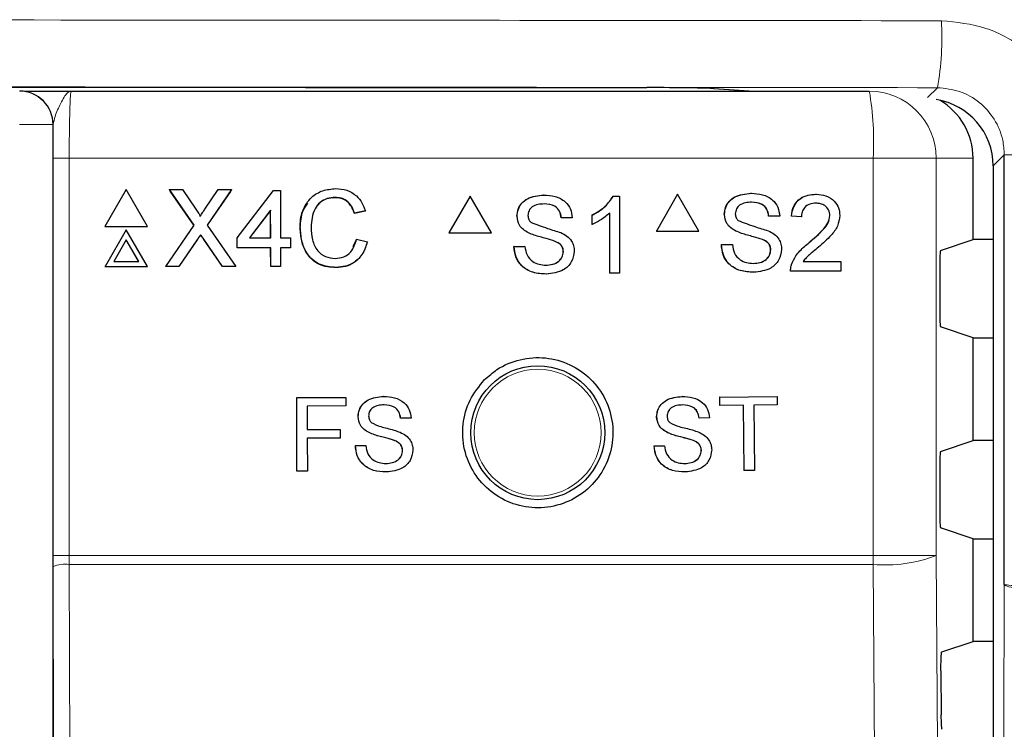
# Model space of a CAD drawing. Header units: millimetres. Extents: x 5 to 418, y 2 to 292.
# Tile 28 of 54: x 85 to 95, y 212 to 219. Entities that reach past the tile are written whole.
import ezdxf

# ---------------------------------------------------------------- set-up
doc = ezdxf.new("R2010")
doc.units = ezdxf.units.MM

msp = doc.modelspace()

# ---------------------------------------------------------------- linework, layer by layer
at = {"color": 7, "linetype": 'Continuous', "lineweight": 25}
for p, q in [((85.3137, 218.1247), (93.259, 218.1247)), ((91.7102, 218.1507), (92.1094, 218.1247)), ((91.7145, 218.1506), (91.7102, 218.1507)), ((94.2913, 216.6464), (94.2913, 217.4581)), ((94.6029, 213.2146), (94.6029, 217.4912)), ((94.4925, 217.3808), (94.4925, 147.9449)), ((85.859, 217.1445), (85.6486, 216.779)), ((86.0717, 216.779), (85.859, 217.1445)), ((86.2909, 217.1445), (86.2897, 217.1419)), ((86.5359, 216.7915), (86.2909, 217.1445)), ((86.2909, 217.1445), (86.4211, 217.1445)), ((86.5343, 216.7892), (86.2977, 217.1303)), ((86.4211, 217.1445), (86.5553, 216.951)), ((86.6451, 216.9509), (86.7778, 217.1445)), ((86.9097, 217.1445), (86.6669, 216.7903)), ((86.8978, 217.1263), (86.6672, 216.7898)), ((86.7778, 217.1445), (86.9097, 217.1445)), ((86.9097, 217.1445), (86.9085, 217.142)), ((86.9655, 216.6644), (87.3275, 217.1347)), ((87.3275, 217.1347), (87.3963, 217.1347)), ((87.3963, 217.1347), (87.3977, 216.6644)), ((87.9407, 217.0661), (87.9394, 217.0635)), ((89.2857, 217.0804), (89.0743, 216.7138)), ((89.2857, 217.0804), (89.2842, 217.0804)), ((89.4972, 216.7138), (89.2857, 217.0804)), ((90.018, 217.0903), (90.0165, 217.0903)), ((90.71, 217.0804), (90.7085, 217.0804)), ((90.71, 217.0804), (90.7732, 217.0804)), ((90.7732, 217.0804), (90.7717, 217.0804)), ((90.7732, 217.0804), (90.7732, 216.3138)), ((91.3506, 217.0981), (91.1393, 216.7314)), ((91.3506, 217.0981), (91.3489, 217.0981)), ((91.562, 216.7314), (91.3506, 217.0981)), ((92.0827, 217.1079), (92.081, 217.1079)), ((92.7297, 217.0981), (92.728, 217.0981)), ((87.2986, 216.9397), (87.0867, 216.6644)), ((87.2974, 216.937), (87.0875, 216.6644)), ((87.2986, 216.9397), (87.2974, 216.937)), ((87.2982, 216.6644), (87.2974, 216.937)), ((87.2995, 216.6644), (87.2986, 216.9397)), ((88.2403, 216.9295), (88.1324, 216.9064)), ((88.2416, 216.9322), (88.1336, 216.9091)), ((88.2416, 216.9322), (88.2403, 216.9295)), ((88.1336, 216.9091), (88.1324, 216.9064)), ((89.7521, 216.8803), (89.7506, 216.8803)), ((90.194, 216.8642), (90.1924, 216.8642)), ((90.302, 216.8642), (90.194, 216.8642)), ((90.4983, 216.8888), (90.4968, 216.8888)), ((90.4983, 216.7982), (90.4983, 216.8888)), ((90.6751, 216.3138), (90.6751, 216.9112)), ((91.8169, 216.898), (91.8152, 216.898)), ((92.2586, 216.8819), (92.2569, 216.8819)), ((92.3666, 216.8819), (92.2586, 216.8819)), ((92.4843, 216.8819), (92.4826, 216.8819)), ((92.5825, 216.872), (92.4843, 216.8819)), ((92.5825, 216.872), (92.5808, 216.872)), ((92.8671, 216.8856), (92.8654, 216.8856)), ((85.6486, 216.779), (85.6473, 216.7764)), ((85.6473, 216.7764), (86.0704, 216.7764)), ((85.6486, 216.779), (86.0717, 216.779)), ((85.8602, 216.7458), (85.6498, 216.3803)), ((86.0729, 216.3803), (85.8602, 216.7458)), ((86.0717, 216.779), (86.0704, 216.7764)), ((86.2539, 216.3803), (86.5359, 216.7915)), ((86.6669, 216.7903), (86.9513, 216.3803)), ((87.5938, 216.7681), (87.5926, 216.7654)), ((90.4983, 216.7982), (90.4968, 216.7982)), ((85.8605, 216.6461), (85.7362, 216.4301)), ((85.8593, 216.6434), (85.7364, 216.4301)), ((85.8605, 216.6461), (85.8593, 216.6434)), ((85.9834, 216.4301), (85.8593, 216.6434)), ((85.9862, 216.4301), (85.8605, 216.6461)), ((86.565, 216.6406), (86.3845, 216.3776)), ((86.5662, 216.6433), (86.3858, 216.3803)), ((86.6021, 216.6958), (86.6009, 216.6931)), ((86.8198, 216.3776), (86.6325, 216.6477)), ((86.821, 216.3803), (86.6337, 216.6503)), ((86.9655, 216.6644), (86.9643, 216.6618)), ((86.9646, 216.5638), (86.9643, 216.6618)), ((86.9658, 216.5664), (86.9655, 216.6644)), ((87.0867, 216.6644), (87.2995, 216.6644)), ((87.3977, 216.6644), (87.4959, 216.6644)), ((87.4959, 216.6644), (87.4962, 216.5664)), ((88.1206, 216.5774), (88.1528, 216.6474)), ((88.154, 216.65), (88.1528, 216.6474)), ((88.154, 216.65), (88.2622, 216.6249)), ((89.0743, 216.7138), (89.0727, 216.7138)), ((89.0743, 216.7138), (89.4972, 216.7138)), ((89.8652, 216.7146), (89.8637, 216.7146)), ((91.1393, 216.7314), (91.1375, 216.7314)), ((91.1393, 216.7314), (91.562, 216.7314)), ((91.9299, 216.7323), (91.9282, 216.7323)), ((92.1966, 216.6474), (92.1949, 216.6474)), ((93.9679, 216.5387), (94.2913, 216.6464)), ((94.4925, 216.6464), (94.2913, 216.6464)), ((86.9658, 216.5664), (86.9646, 216.5638)), ((87.2985, 216.5638), (86.9646, 216.5638)), ((87.2998, 216.5664), (86.9658, 216.5664)), ((87.2998, 216.5664), (87.2985, 216.5638)), ((87.2991, 216.3776), (87.2985, 216.5638)), ((87.3003, 216.3803), (87.2998, 216.5664)), ((87.4962, 216.5664), (87.398, 216.5664)), ((87.398, 216.5664), (87.3985, 216.3803)), ((87.495, 216.5638), (87.398, 216.5638)), ((87.4962, 216.5664), (87.495, 216.5638)), ((89.7227, 216.5792), (89.7212, 216.5792)), ((89.7227, 216.5792), (89.8307, 216.5792)), ((89.8307, 216.5792), (89.8292, 216.5792)), ((90.132, 216.6297), (90.1305, 216.6297)), ((91.7875, 216.5968), (91.7858, 216.5968)), ((91.7875, 216.5968), (91.8954, 216.5968)), ((92.2782, 216.5438), (92.2765, 216.5438)), ((92.6613, 216.6182), (92.6596, 216.6182)), ((90.2136, 216.5262), (90.2121, 216.5262)), ((85.6498, 216.3803), (85.6485, 216.3776)), ((85.6485, 216.3776), (86.0716, 216.3776)), ((85.6498, 216.3803), (86.0729, 216.3803)), ((85.7362, 216.4301), (85.9862, 216.4301)), ((86.0729, 216.3803), (86.0716, 216.3776)), ((86.2539, 216.3803), (86.2527, 216.3776)), ((86.3845, 216.3776), (86.2527, 216.3776)), ((86.3858, 216.3803), (86.2539, 216.3803)), ((86.3858, 216.3803), (86.3845, 216.3776)), ((86.821, 216.3803), (86.8198, 216.3776)), ((86.9501, 216.3776), (86.8198, 216.3776)), ((86.9513, 216.3803), (86.821, 216.3803)), ((86.9513, 216.3803), (86.9501, 216.3776)), ((87.3003, 216.3803), (87.2991, 216.3776)), ((87.3973, 216.3776), (87.2991, 216.3776)), ((87.3985, 216.3803), (87.3003, 216.3803)), ((87.3985, 216.3803), (87.3973, 216.3776)), ((87.9501, 216.3705), (87.9489, 216.3678)), ((92.4848, 216.3996), (92.4831, 216.3996)), ((92.6006, 216.4297), (92.9751, 216.4297)), ((92.9751, 216.4297), (92.9751, 216.3314)), ((93.9594, 216.3721), (93.9594, 215.944)), ((90.0435, 216.3039), (90.042, 216.3039)), ((90.6751, 216.3138), (90.6735, 216.3138)), ((90.7732, 216.3138), (90.6751, 216.3138)), ((92.1082, 216.3216), (92.1064, 216.3216)), ((92.4745, 216.3314), (92.4728, 216.3314)), ((92.9751, 216.3314), (92.4745, 216.3314)), ((94.2913, 215.6697), (93.9679, 215.7774)), ((94.2913, 214.6464), (94.2913, 215.6697)), ((94.2913, 215.6697), (94.4925, 215.6697)), ((87.5588, 215.0749), (88.0472, 215.0758)), ((87.5595, 215.0749), (87.5588, 215.0749)), ((87.56, 214.3416), (87.5588, 215.0749)), ((87.5595, 215.0749), (88.0479, 215.0757)), ((87.5607, 214.3415), (87.5595, 215.0749)), ((88.0479, 215.0757), (88.0472, 215.0758)), ((88.0479, 215.0757), (88.0481, 214.9911)), ((88.4244, 215.0858), (88.4237, 215.0858)), ((91.3946, 215.0855), (91.3937, 215.0856)), ((91.7694, 215.0799), (91.7686, 215.0799)), ((91.7694, 215.0799), (92.3421, 215.0855)), ((91.7703, 214.9952), (91.7694, 215.0799)), ((92.3421, 215.0855), (92.3412, 215.0856)), ((92.3421, 215.0855), (92.343, 215.0009)), ((88.0481, 214.9911), (87.6629, 214.9904)), ((87.6629, 214.9904), (87.6634, 214.7554)), ((91.7703, 214.9952), (91.7694, 214.9953)), ((92.005, 214.9976), (91.7703, 214.9952)), ((92.0114, 214.3489), (92.005, 214.9976)), ((92.343, 215.0009), (92.1082, 214.9986)), ((92.1082, 214.9986), (92.1146, 214.3499)), ((88.1704, 214.8845), (88.1697, 214.8846)), ((88.6964, 214.8701), (88.5931, 214.8699)), ((91.1423, 214.8822), (91.1414, 214.8822)), ((91.5649, 214.871), (91.5641, 214.871)), ((91.6682, 214.872), (91.5649, 214.871)), ((88.5931, 214.8699), (88.5924, 214.8699)), ((87.6634, 214.7554), (87.9921, 214.756)), ((87.6634, 214.7554), (87.8634, 214.7558)), ((87.9921, 214.756), (87.9914, 214.756)), ((87.9921, 214.756), (87.9923, 214.6714)), ((88.2788, 214.7262), (88.2781, 214.7262)), ((91.252, 214.7248), (91.2511, 214.7248)), ((87.9923, 214.6714), (87.6635, 214.6708)), ((87.6635, 214.6708), (87.6641, 214.3417)), ((88.1427, 214.5964), (88.142, 214.5964)), ((88.1427, 214.5964), (88.246, 214.5966)), ((88.246, 214.5966), (88.2453, 214.5966)), ((88.5342, 214.6454), (88.5335, 214.6455)), ((91.1161, 214.5939), (91.1596, 214.5943)), ((91.117, 214.5939), (91.1161, 214.5939)), ((91.117, 214.5939), (91.2203, 214.5949)), ((91.2203, 214.5949), (91.2194, 214.5949)), ((91.5079, 214.6461), (91.507, 214.6461)), ((93.9679, 214.5387), (94.2913, 214.6464)), ((94.4925, 214.6464), (94.2913, 214.6464)), ((88.6125, 214.5466), (88.6118, 214.5466)), ((91.5869, 214.5479), (91.5861, 214.5479)), ((87.5607, 214.3415), (87.56, 214.3416)), ((87.6641, 214.3417), (87.5607, 214.3415)), ((92.0114, 214.3489), (92.0105, 214.3489)), ((92.1146, 214.3499), (92.0114, 214.3489)), ((93.9594, 214.3721), (93.9594, 213.944)), ((94.2913, 213.6697), (93.9679, 213.7774)), ((94.2913, 212.6464), (94.2913, 213.6697)), ((94.2913, 213.6697), (94.4925, 213.6697)), ((85.1326, 213.3919), (85.1325, 213.5025)), ((93.9807, 212.543), (94.2913, 212.6464)), ((94.4925, 212.6464), (94.2913, 212.6464)), ((93.9721, 212.3542), (93.9752, 211.9167))]:
    msp.add_line(p, q, dxfattribs=at)
at = {"color": 7, "linetype": 'Continuous', "lineweight": 18}
for p, q in [((91.7145, 218.1506), (92.1117, 218.1247)), ((93.8395, 218.061), (93.9377, 218.1592)), ((85.1303, 217.7914), (84.797, 217.7914)), ((85.1303, 217.7914), (85.1303, 189.9019)), ((85.1337, 217.7914), (85.1303, 217.7914)), ((85.1325, 213.5025), (85.1325, 217.4581)), ((85.1325, 217.4581), (85.2936, 217.4581)), ((85.2936, 217.4581), (85.2936, 213.5025)), ((93.297, 217.4581), (85.2936, 217.4581)), ((93.297, 213.5025), (93.297, 217.4581)), ((93.9248, 217.4581), (93.297, 217.4581)), ((93.9248, 217.4581), (93.9248, 213.5025)), ((94.2913, 217.4581), (93.9248, 217.4581)), ((94.6029, 217.4912), (94.4925, 217.3808)), ((95.3115, 217.4912), (94.6029, 217.4912)), ((86.5662, 216.6433), (86.565, 216.6406)), ((86.6337, 216.6503), (86.6325, 216.6477)), ((85.1325, 213.5025), (85.2936, 213.5025)), ((85.2936, 213.5025), (85.2938, 213.414)), ((85.2936, 213.5025), (93.297, 213.5025)), ((93.9248, 213.5025), (93.297, 213.5025)), ((85.2938, 213.414), (85.3002, 210.6637)), ((93.2967, 213.414), (85.2938, 213.414)), ((85.139, 210.6607), (85.1326, 213.3919))]:
    msp.add_line(p, q, dxfattribs=at)
at = {"color": 7, "linetype": 'Continuous', "lineweight": 18, "flags": 128}
for points in [[(93.9248, 213.5025), (94.0079, 201.7044), (94.0909, 189.9148)], [(93.4636, 189.8263), (93.4542, 191.1477), (93.4168, 196.4334), (93.2967, 213.414)], [(94.5479, 189.6274), (94.5611, 195.3229), (94.5751, 201.3107), (94.5961, 210.2925), (94.6029, 213.2146)]]:
    msp.add_lwpolyline(points, dxfattribs=at)
at = {"color": 7, "linetype": 'Continuous', "lineweight": 25}
msp.add_circle((89.9579, 214.7247), 0.6667, dxfattribs=at)
at = {"color": 7, "linetype": 'Continuous', "lineweight": 18}
msp.add_circle((89.9579, 214.7247), 0.6316, dxfattribs=at)
for centre, radius, start, end in [((91.0063, 218.6666), 2.975, 350.17963, 3.06643), ((84.797, 217.7914), 0.3333, 359.99564, 89.99564), ((90.3454, 217.6242), 2.9563, 356.77862, 9.748), ((93.2585, 217.4585), 0.6662, 359.96074, 89.96069), ((81.6967, 213.5023), 11.6003, 359.56407, 0.00076), ((93.4231, 214.7909), 1.3826, 264.75278, 291.27288), ((85.2569, 213.0844), 0.3317, 83.61302, 112.00331)]:
    msp.add_arc(centre, radius, start, end, dxfattribs=at)
at = {"color": 7, "linetype": 'Continuous', "lineweight": 25}
msp.add_arc((84.8004, 217.7914), 0.3333, 359.99564, 89.99564, dxfattribs=at)
for centre, major_axis, ratio, start_param, end_param in [((91.0062, 218.1473), (0.7333, 0), 0.017455, 0.261799, 1.520491), ((93.8257, 217.3806), (0.4716, 0.4716), 0.999635, 5.497939, 6.919836), ((93.6237, 217.4581), (-0.6676, 0), 0.99863, 3.141593, 4.183576), ((93.9681, 216.3721), (0, 0.1667), 0.052408, 0.017453, 1.570796), ((93.9681, 215.944), (0, 0.1667), 0.052408, 1.570796, 3.124139), ((93.9681, 214.3721), (0, 0.1667), 0.052408, 0.017453, 1.570796), ((93.9681, 213.944), (0, 0.1667), 0.052408, 1.570796, 3.124139)]:
    msp.add_ellipse(centre, major_axis=major_axis, ratio=ratio, start_param=start_param, end_param=end_param, dxfattribs=at)
at = {"color": 7, "linetype": 'Continuous', "lineweight": 18}
for points, knots in [([(54.6055, 218.8258), (57.2902, 218.8282), (62.6612, 218.8331), (70.8465, 218.8361), (79.1543, 218.8359), (86.9061, 218.8324), (91.8445, 218.8278), (93.9771, 218.8258)], [0, 0, 0, 0, 0.204721, 0.409562, 0.623395, 0.837364, 1, 1, 1, 1]), ([(95.3115, 217.4912), (95.3051, 217.5888), (95.2889, 217.8361), (95.1296, 218.2111), (94.8278, 218.5504), (94.4276, 218.781), (94.1273, 218.8109), (93.9771, 218.8258)], [0, 0, 0, 0, 0.139946, 0.354707, 0.569707, 0.784808, 1, 1, 1, 1]), ([(93.9377, 218.1592), (91.8094, 218.1612), (86.8827, 218.1658), (79.1464, 218.1693), (70.8567, 218.1696), (62.686, 218.1665), (57.3257, 218.1617), (54.6448, 218.1592)], [0, 0, 0, 0, 0.1626353, 0.3764682, 0.5904375, 0.7951591, 1, 1, 1, 1]), ([(85.3137, 218.1247), (85.3135, 218.1247), (85.3009, 218.1246), (85.2663, 218.1078), (85.2145, 218.0185), (85.1532, 217.8863), (85.1391, 217.8178), (85.1337, 217.7914)], [0, 0, 0, 0, 0.003577, 0.201161, 0.547594, 0.825502, 1, 1, 1, 1]), ([(85.3137, 218.1247), (85.3122, 218.1215), (85.3085, 218.1132), (85.3028, 218.0331), (85.2977, 217.8823), (85.2943, 217.6827), (85.2938, 217.5329), (85.2936, 217.4581)], [0, 0, 0, 0, 0.142149, 0.356934, 0.571413, 0.78572, 1, 1, 1, 1]), ([(93.9377, 218.1592), (94.0126, 218.1517), (94.1625, 218.1366), (94.3619, 218.0211), (94.5123, 217.8514), (94.5917, 217.6638), (94.5997, 217.54), (94.6029, 217.4912)], [0, 0, 0, 0, 0.215116, 0.430286, 0.645384, 0.860145, 1, 1, 1, 1]), ([(94.6029, 213.2146), (94.603, 213.2145), (94.6044, 213.2125), (94.6262, 213.208), (94.7178, 213.2017), (94.8798, 213.1963), (95.0858, 213.1928), (95.2361, 213.1926), (95.3112, 213.1924)], [0, 0, 0, 0, 0.010778, 0.16672, 0.375299, 0.58356, 0.791745, 1, 1, 1, 1]), ([(94.6029, 213.2146), (94.603, 213.2142), (94.6043, 213.2083), (94.6262, 213.1949), (94.7177, 213.1761), (94.8797, 213.16), (95.0857, 213.1495), (95.236, 213.1487), (95.3111, 213.1483)], [0, 0, 0, 0, 0.010778, 0.16672, 0.375299, 0.58356, 0.791745, 1, 1, 1, 1])]:
    msp.add_open_spline(points, degree=3, knots=knots, dxfattribs=at)
at = {"color": 7, "linetype": 'Continuous', "lineweight": 25}
for points, knots in [([(57.5395, 218.16), (60.3328, 218.1622), (65.9211, 218.1664), (74.3037, 218.1679), (82.6809, 218.1664), (88.2551, 218.1622), (91.0431, 218.1601)], [0, 0, 0, 0, 0.250237, 0.500633, 0.750238, 1, 1, 1, 1]), ([(84.8518, 218.1247), (84.8532, 218.1247), (84.8745, 218.1247), (85.0375, 218.1247), (85.208, 218.1247), (85.313, 218.1247), (85.3137, 218.1247)], [0, 0, 0, 0, 0.028113, 0.433013, 0.996356, 1, 1, 1, 1]), ([(85.1325, 217.4581), (85.1326, 217.552), (85.1328, 217.6668), (85.1336, 217.7722), (85.1337, 217.7914)], [0, 0, 0, 0, 0.818315, 1, 1, 1, 1]), ([(87.5938, 216.7681), (87.5978, 216.8232), (87.6057, 216.9332), (87.6906, 217.0683), (87.8158, 217.1423), (87.9023, 217.1503), (87.9456, 217.1543)], [0, 0, 0, 0, 0.2804925, 0.5595697, 0.7796153, 1, 1, 1, 1]), ([(87.9456, 217.1543), (87.9832, 217.1516), (88.0582, 217.1461), (88.1503, 217.0907), (88.2121, 217.0154), (88.2317, 216.9599), (88.2416, 216.9322)], [0, 0, 0, 0, 0.280081, 0.559449, 0.779549, 1, 1, 1, 1]), ([(87.9407, 217.0661), (87.9136, 217.0643), (87.8595, 217.0606), (87.7874, 217.0195), (87.7133, 216.9256), (87.7066, 216.8333), (87.7019, 216.7685)], [0, 0, 0, 0, 0.187223, 0.373906, 0.560736, 1, 1, 1, 1]), ([(87.9394, 217.0635), (87.9126, 217.0614), (87.8591, 217.0573), (87.7974, 217.0266), (87.775, 216.9955), (87.7682, 216.9862)], [0, 0, 0, 0, 0.412621, 0.824049, 1, 1, 1, 1]), ([(88.1324, 216.9064), (88.1238, 216.9302), (88.1068, 216.9776), (88.0592, 217.032), (87.999, 217.0599), (87.9593, 217.0623), (87.9394, 217.0635)], [0, 0, 0, 0, 0.280553, 0.559739, 0.779654, 1, 1, 1, 1]), ([(88.1336, 216.9091), (88.1251, 216.9328), (88.1081, 216.9803), (88.0604, 217.0347), (88.0002, 217.0626), (87.9605, 217.065), (87.9407, 217.0661)], [0, 0, 0, 0, 0.2805533, 0.5597389, 0.7796538, 1, 1, 1, 1]), ([(89.7506, 216.8803), (89.7531, 216.9039), (89.7583, 216.9512), (89.7965, 217.0132), (89.8794, 217.0771), (89.9599, 217.0848), (90.0164, 217.0903)], [0, 0, 0, 0, 0.187029, 0.374124, 0.56114, 1, 1, 1, 1]), ([(89.7521, 216.8803), (89.7547, 216.9039), (89.7598, 216.9512), (89.798, 217.0132), (89.881, 217.0771), (89.9615, 217.0848), (90.018, 217.0903)], [0, 0, 0, 0, 0.187029, 0.374124, 0.56114, 1, 1, 1, 1]), ([(90.018, 217.0903), (90.056, 217.0879), (90.1317, 217.0831), (90.2297, 217.0349), (90.2896, 216.9535), (90.2978, 216.894), (90.302, 216.8642)], [0, 0, 0, 0, 0.280797, 0.560151, 0.779877, 1, 1, 1, 1]), ([(90.4968, 216.8888), (90.5445, 216.9158), (90.6298, 216.964), (90.6844, 217.0449), (90.7085, 217.0804)], [0, 0, 0, 0, 0.560427, 1, 1, 1, 1]), ([(90.4983, 216.8888), (90.5461, 216.9158), (90.6314, 216.964), (90.686, 217.0449), (90.71, 217.0804)], [0, 0, 0, 0, 0.5604274, 1, 1, 1, 1]), ([(91.8151, 216.898), (91.8177, 216.9216), (91.8228, 216.9689), (91.861, 217.0308), (91.9439, 217.0948), (92.0244, 217.1025), (92.0809, 217.1079)], [0, 0, 0, 0, 0.187029, 0.374124, 0.56114, 1, 1, 1, 1]), ([(91.8169, 216.898), (91.8195, 216.9216), (91.8246, 216.9689), (91.8628, 217.0308), (91.9457, 217.0948), (92.0262, 217.1025), (92.0827, 217.1079)], [0, 0, 0, 0, 0.187029, 0.374124, 0.56114, 1, 1, 1, 1]), ([(92.0827, 217.1079), (92.1206, 217.1056), (92.1963, 217.1008), (92.2943, 217.0526), (92.3542, 216.9711), (92.3625, 216.9117), (92.3666, 216.8819)], [0, 0, 0, 0, 0.280797, 0.560151, 0.779877, 1, 1, 1, 1]), ([(92.4826, 216.8819), (92.4882, 216.9159), (92.4995, 216.9838), (92.5653, 217.059), (92.6475, 217.0937), (92.7011, 217.0966), (92.7279, 217.0981)], [0, 0, 0, 0, 0.280235, 0.558893, 0.779132, 1, 1, 1, 1]), ([(92.4843, 216.8819), (92.49, 216.9159), (92.5013, 216.9838), (92.5671, 217.059), (92.6492, 217.0937), (92.7029, 217.0966), (92.7297, 217.0981)], [0, 0, 0, 0, 0.280235, 0.558893, 0.779132, 1, 1, 1, 1]), ([(92.7297, 217.0981), (92.7631, 217.0958), (92.8298, 217.0912), (92.9095, 217.0381), (92.9582, 216.9651), (92.9629, 216.9127), (92.9653, 216.8865)], [0, 0, 0, 0, 0.280482, 0.559644, 0.779749, 1, 1, 1, 1]), ([(86.5553, 216.951), (86.564, 216.938), (86.576, 216.9199), (86.5908, 216.896), (86.5938, 216.8841), (86.5953, 216.8781)], [0, 0, 0, 0, 0.561277, 0.781763, 1, 1, 1, 1]), ([(86.5953, 216.8781), (86.6046, 216.8917), (86.6212, 216.916), (86.6378, 216.9402), (86.6451, 216.9509)], [0, 0, 0, 0, 0.56, 1, 1, 1, 1]), ([(87.5926, 216.7654), (87.5943, 216.822), (87.5971, 216.9116), (87.65, 216.9821), (87.6695, 217.0081)], [0, 0, 0, 0, 0.631577, 1, 1, 1, 1]), ([(90.0223, 217.0018), (90.0014, 217.0011), (89.9599, 216.9996), (89.9046, 216.9781), (89.8669, 216.9366), (89.8624, 216.9038), (89.8601, 216.8874)], [0, 0, 0, 0, 0.28129, 0.56082, 0.78068, 1, 1, 1, 1]), ([(90.1924, 216.8642), (90.1883, 216.8871), (90.1801, 216.9328), (90.1183, 216.9955), (90.0578, 216.9994), (90.0207, 217.0018)], [0, 0, 0, 0, 0.281097, 0.560287, 1, 1, 1, 1]), ([(90.194, 216.8642), (90.1898, 216.8871), (90.1816, 216.9328), (90.1199, 216.9955), (90.0593, 216.9994), (90.0223, 217.0018)], [0, 0, 0, 0, 0.2810967, 0.5602874, 1, 1, 1, 1]), ([(92.087, 217.0195), (92.0661, 217.0187), (92.0246, 217.0172), (91.9693, 216.9958), (91.9316, 216.9543), (91.9271, 216.9215), (91.9249, 216.9051)], [0, 0, 0, 0, 0.28129, 0.56082, 0.78068, 1, 1, 1, 1]), ([(92.2568, 216.8819), (92.2527, 216.9048), (92.2445, 216.9505), (92.1828, 217.0131), (92.1222, 217.0171), (92.0852, 217.0195)], [0, 0, 0, 0, 0.281097, 0.560287, 1, 1, 1, 1]), ([(92.2586, 216.8819), (92.2545, 216.9048), (92.2463, 216.9505), (92.1845, 217.0131), (92.124, 217.0171), (92.087, 217.0195)], [0, 0, 0, 0, 0.281097, 0.560287, 1, 1, 1, 1]), ([(92.7276, 217.0097), (92.7064, 217.0081), (92.6641, 217.0049), (92.6133, 216.9705), (92.5861, 216.9219), (92.5837, 216.8887), (92.5825, 216.872)], [0, 0, 0, 0, 0.2804101, 0.559489, 0.7793747, 1, 1, 1, 1]), ([(92.8671, 216.8856), (92.8645, 216.9052), (92.8594, 216.9444), (92.8196, 216.9854), (92.7737, 217.0069), (92.743, 217.0087), (92.7276, 217.0097)], [0, 0, 0, 0, 0.27908, 0.558612, 0.779043, 1, 1, 1, 1]), ([(89.8652, 216.7146), (89.848, 216.7244), (89.8136, 216.7439), (89.7644, 216.7978), (89.7568, 216.8491), (89.7521, 216.8803)], [0, 0, 0, 0, 0.281445, 0.562273, 1, 1, 1, 1]), ([(89.8601, 216.8874), (89.8615, 216.8731), (89.8638, 216.8476), (89.8803, 216.8282), (89.8876, 216.8197)], [0, 0, 0, 0, 0.559617, 1, 1, 1, 1]), ([(90.6751, 216.9112), (90.6447, 216.8859), (90.5905, 216.8407), (90.5265, 216.8112), (90.4983, 216.7982)], [0, 0, 0, 0, 0.559686, 1, 1, 1, 1]), ([(91.9299, 216.7323), (91.9127, 216.7421), (91.8784, 216.7616), (91.8291, 216.8154), (91.8215, 216.8667), (91.8169, 216.898)], [0, 0, 0, 0, 0.281445, 0.562273, 1, 1, 1, 1]), ([(91.9249, 216.9051), (91.9262, 216.8908), (91.9286, 216.8652), (91.9451, 216.8459), (91.9523, 216.8373)], [0, 0, 0, 0, 0.559617, 1, 1, 1, 1]), ([(91.9523, 216.8373), (92.0077, 216.8163), (92.1069, 216.7785), (92.2085, 216.7479), (92.2534, 216.7344)], [0, 0, 0, 0, 0.558382, 1, 1, 1, 1]), ([(92.6595, 216.6182), (92.7085, 216.6601), (92.7766, 216.7184), (92.8518, 216.8096), (92.8609, 216.8603), (92.8654, 216.8856)], [0, 0, 0, 0, 0.561313, 0.781386, 1, 1, 1, 1]), ([(92.6613, 216.6182), (92.7103, 216.6601), (92.7784, 216.7184), (92.8536, 216.8096), (92.8626, 216.8603), (92.8671, 216.8856)], [0, 0, 0, 0, 0.561313, 0.781386, 1, 1, 1, 1]), ([(92.9653, 216.8865), (92.9601, 216.8499), (92.9497, 216.7765), (92.8674, 216.6704), (92.7964, 216.6093), (92.7529, 216.572)], [0, 0, 0, 0, 0.278741, 0.558834, 1, 1, 1, 1]), ([(87.9489, 216.3678), (87.8915, 216.372), (87.777, 216.3804), (87.6556, 216.4965), (87.6024, 216.6327), (87.5958, 216.7211), (87.5926, 216.7654)], [0, 0, 0, 0, 0.279955, 0.558088, 0.778912, 1, 1, 1, 1]), ([(87.9501, 216.3705), (87.8927, 216.3747), (87.7782, 216.3831), (87.6569, 216.4992), (87.6036, 216.6353), (87.5971, 216.7238), (87.5938, 216.7681)], [0, 0, 0, 0, 0.2799551, 0.5580876, 0.7789116, 1, 1, 1, 1]), ([(87.7019, 216.7685), (87.7041, 216.7275), (87.7086, 216.6457), (87.7536, 216.5358), (87.8427, 216.4699), (87.9074, 216.4624), (87.9397, 216.4587)], [0, 0, 0, 0, 0.281245, 0.5607156, 0.780138, 1, 1, 1, 1]), ([(89.8876, 216.8197), (89.943, 216.7986), (90.0422, 216.7608), (90.1439, 216.7303), (90.1887, 216.7168)], [0, 0, 0, 0, 0.558382, 1, 1, 1, 1]), ([(92.2534, 216.7344), (92.2737, 216.7242), (92.3141, 216.7036), (92.358, 216.6565), (92.3826, 216.6026), (92.385, 216.5669), (92.3862, 216.5491)], [0, 0, 0, 0, 0.280371, 0.559909, 0.779859, 1, 1, 1, 1]), ([(86.6009, 216.6931), (86.5941, 216.6834), (86.5821, 216.6659), (86.5702, 216.6484), (86.565, 216.6406)], [0, 0, 0, 0, 0.560002, 1, 1, 1, 1]), ([(86.6021, 216.6958), (86.5954, 216.686), (86.5833, 216.6686), (86.5715, 216.651), (86.5662, 216.6433)], [0, 0, 0, 0, 0.5600016, 1, 1, 1, 1]), ([(86.6325, 216.6477), (86.6266, 216.6561), (86.616, 216.6713), (86.6055, 216.6865), (86.6009, 216.6931)], [0, 0, 0, 0, 0.56, 1, 1, 1, 1]), ([(86.6337, 216.6503), (86.6278, 216.6588), (86.6172, 216.6739), (86.6068, 216.6891), (86.6021, 216.6958)], [0, 0, 0, 0, 0.56, 1, 1, 1, 1]), ([(87.9397, 216.4587), (87.9692, 216.4615), (88.028, 216.4672), (88.1174, 216.532), (88.1401, 216.6053), (88.154, 216.65)], [0, 0, 0, 0, 0.280711, 0.560905, 1, 1, 1, 1]), ([(90.132, 216.6297), (90.1017, 216.6394), (90.0519, 216.6554), (89.9813, 216.6732), (89.9219, 216.6903), (89.8841, 216.7065), (89.8652, 216.7146)], [0, 0, 0, 0, 0.339939, 0.560025, 0.780082, 1, 1, 1, 1]), ([(90.1887, 216.7168), (90.209, 216.7065), (90.2495, 216.6859), (90.2934, 216.6388), (90.318, 216.5849), (90.3204, 216.5492), (90.3216, 216.5314)], [0, 0, 0, 0, 0.280371, 0.559909, 0.779859, 1, 1, 1, 1]), ([(92.1966, 216.6474), (92.1664, 216.6571), (92.1166, 216.6731), (92.046, 216.6909), (91.9866, 216.708), (91.9488, 216.7242), (91.9299, 216.7323)], [0, 0, 0, 0, 0.339939, 0.560025, 0.780082, 1, 1, 1, 1]), ([(92.2765, 216.5438), (92.2752, 216.5571), (92.2727, 216.5835), (92.2447, 216.6238), (92.2138, 216.6384), (92.1949, 216.6474)], [0, 0, 0, 0, 0.280089, 0.55997, 1, 1, 1, 1]), ([(92.2782, 216.5438), (92.277, 216.5571), (92.2745, 216.5835), (92.2465, 216.6238), (92.2155, 216.6384), (92.1966, 216.6474)], [0, 0, 0, 0, 0.280089, 0.55997, 1, 1, 1, 1]), ([(88.2609, 216.6223), (88.2483, 216.5831), (88.2232, 216.505), (88.1426, 216.4197), (88.0457, 216.3742), (87.9812, 216.3699), (87.9489, 216.3678)], [0, 0, 0, 0, 0.280256, 0.559546, 0.779589, 1, 1, 1, 1]), ([(88.2622, 216.6249), (88.2496, 216.5858), (88.2245, 216.5077), (88.1438, 216.4223), (88.0469, 216.3768), (87.9824, 216.3726), (87.9501, 216.3705)], [0, 0, 0, 0, 0.2802563, 0.5595462, 0.7795894, 1, 1, 1, 1]), ([(90.0419, 216.3039), (89.9972, 216.3062), (89.9083, 216.3108), (89.7962, 216.3749), (89.7331, 216.4744), (89.7251, 216.5442), (89.7211, 216.5792)], [0, 0, 0, 0, 0.2808135, 0.5595629, 0.7796198, 1, 1, 1, 1]), ([(90.0435, 216.3039), (89.9988, 216.3062), (89.9098, 216.3108), (89.7978, 216.3749), (89.7347, 216.4744), (89.7267, 216.5442), (89.7227, 216.5792)], [0, 0, 0, 0, 0.2808135, 0.5595629, 0.7796198, 1, 1, 1, 1]), ([(89.8307, 216.5792), (89.835, 216.5499), (89.8437, 216.4917), (89.9005, 216.4279), (89.97, 216.3972), (90.0158, 216.394), (90.0387, 216.3924)], [0, 0, 0, 0, 0.280632, 0.558674, 0.779197, 1, 1, 1, 1]), ([(90.212, 216.5262), (90.2108, 216.5394), (90.2083, 216.5658), (90.1803, 216.6062), (90.1493, 216.6208), (90.1304, 216.6297)], [0, 0, 0, 0, 0.280089, 0.55997, 1, 1, 1, 1]), ([(90.2136, 216.5262), (90.2124, 216.5394), (90.2099, 216.5658), (90.1818, 216.6062), (90.1509, 216.6208), (90.132, 216.6297)], [0, 0, 0, 0, 0.280089, 0.55997, 1, 1, 1, 1]), ([(92.1064, 216.3216), (92.0617, 216.3239), (91.9728, 216.3284), (91.8608, 216.3926), (91.7977, 216.4921), (91.7897, 216.5619), (91.7857, 216.5968)], [0, 0, 0, 0, 0.280814, 0.559563, 0.77962, 1, 1, 1, 1]), ([(92.1082, 216.3216), (92.0635, 216.3239), (91.9746, 216.3284), (91.8626, 216.3926), (91.7995, 216.4921), (91.7915, 216.5619), (91.7875, 216.5968)], [0, 0, 0, 0, 0.2808135, 0.5595629, 0.7796198, 1, 1, 1, 1]), ([(91.8954, 216.5968), (91.8998, 216.5676), (91.9085, 216.5094), (91.9652, 216.4456), (92.0347, 216.4149), (92.0805, 216.4117), (92.1034, 216.4101)], [0, 0, 0, 0, 0.280632, 0.558674, 0.779197, 1, 1, 1, 1]), ([(92.1016, 216.4101), (92.1246, 216.4115), (92.1704, 216.4144), (92.2296, 216.4426), (92.2687, 216.4898), (92.2739, 216.5258), (92.2765, 216.5438)], [0, 0, 0, 0, 0.280917, 0.560813, 0.780502, 1, 1, 1, 1]), ([(92.1034, 216.4101), (92.1264, 216.4115), (92.1722, 216.4144), (92.2314, 216.4426), (92.2704, 216.4898), (92.2756, 216.5258), (92.2782, 216.5438)], [0, 0, 0, 0, 0.280917, 0.560813, 0.780502, 1, 1, 1, 1]), ([(92.3862, 216.5491), (92.3801, 216.5117), (92.3678, 216.437), (92.264, 216.3396), (92.1673, 216.3284), (92.1082, 216.3216)], [0, 0, 0, 0, 0.279942, 0.56008, 1, 1, 1, 1]), ([(92.4848, 216.3996), (92.4978, 216.4294), (92.5191, 216.4784), (92.5674, 216.5352), (92.6126, 216.5787), (92.6451, 216.605), (92.6613, 216.6182)], [0, 0, 0, 0, 0.3394111, 0.559525, 0.7797523, 1, 1, 1, 1]), ([(92.7529, 216.572), (92.7346, 216.5569), (92.7045, 216.532), (92.663, 216.497), (92.6285, 216.4664), (92.6099, 216.442), (92.6006, 216.4297)], [0, 0, 0, 0, 0.340038, 0.560063, 0.78009, 1, 1, 1, 1]), ([(90.0371, 216.3924), (90.0601, 216.3939), (90.106, 216.3967), (90.1652, 216.4249), (90.2042, 216.4721), (90.2094, 216.5082), (90.212, 216.5262)], [0, 0, 0, 0, 0.280917, 0.560813, 0.780502, 1, 1, 1, 1]), ([(90.0387, 216.3924), (90.0617, 216.3939), (90.1075, 216.3967), (90.1668, 216.4249), (90.2058, 216.4721), (90.211, 216.5082), (90.2136, 216.5262)], [0, 0, 0, 0, 0.280917, 0.560813, 0.780502, 1, 1, 1, 1]), ([(90.3216, 216.5314), (90.3155, 216.4941), (90.3032, 216.4193), (90.1994, 216.3219), (90.1026, 216.3107), (90.0435, 216.3039)], [0, 0, 0, 0, 0.279942, 0.56008, 1, 1, 1, 1]), ([(92.4745, 216.3314), (92.4748, 216.3444), (92.4753, 216.3676), (92.4819, 216.3899), (92.4848, 216.3996)], [0, 0, 0, 0, 0.559956, 1, 1, 1, 1]), ([(89.4295, 215.2531), (89.376, 215.1878), (89.2689, 215.0572), (89.2019, 214.8079), (89.2159, 214.5536), (89.3146, 214.3174), (89.4854, 214.1274), (89.7097, 214.0045), (89.9622, 213.9627), (90.2144, 214.0069), (90.4378, 214.1322), (90.607, 214.3244), (90.703, 214.5617), (90.7149, 214.8172), (90.6418, 215.0621), (90.4918, 215.269), (90.2818, 215.4148), (90.035, 215.483), (89.7803, 215.465), (89.5716, 215.3785), (89.469, 215.288), (89.4295, 215.2531)], [0, 0, 0, 0, 0.0536461, 0.1072936, 0.1609109, 0.214516, 0.2681428, 0.3218172, 0.3755471, 0.429317, 0.4830928, 0.5368351, 0.5905174, 0.6441409, 0.6977353, 0.7513446, 0.8050054, 0.8587291, 0.9124976, 0.966274, 1, 1, 1, 1]), ([(88.1697, 214.8846), (88.1721, 214.9072), (88.1769, 214.9524), (88.2133, 215.0117), (88.2926, 215.073), (88.3697, 215.0805), (88.4237, 215.0858)], [0, 0, 0, 0, 0.187029, 0.374124, 0.56114, 1, 1, 1, 1]), ([(88.1704, 214.8845), (88.1728, 214.9071), (88.1776, 214.9523), (88.214, 215.0117), (88.2933, 215.073), (88.3704, 215.0805), (88.4244, 215.0858)], [0, 0, 0, 0, 0.187029, 0.374124, 0.56114, 1, 1, 1, 1]), ([(88.4244, 215.0858), (88.4607, 215.0836), (88.5331, 215.0792), (88.627, 215.0332), (88.6845, 214.9554), (88.6925, 214.8985), (88.6964, 214.8701)], [0, 0, 0, 0, 0.280797, 0.560151, 0.779877, 1, 1, 1, 1]), ([(91.1414, 214.8822), (91.1437, 214.9048), (91.1481, 214.9501), (91.1841, 215.0097), (91.2628, 215.0717), (91.3397, 215.0798), (91.3937, 215.0856)], [0, 0, 0, 0, 0.187029, 0.374124, 0.56114, 1, 1, 1, 1]), ([(91.1423, 214.8822), (91.1445, 214.9048), (91.149, 214.9501), (91.1849, 215.0097), (91.2636, 215.0716), (91.3406, 215.0798), (91.3946, 215.0855)], [0, 0, 0, 0, 0.187029, 0.374124, 0.56114, 1, 1, 1, 1]), ([(91.3946, 215.0855), (91.4309, 215.0836), (91.5033, 215.0798), (91.5975, 215.0346), (91.6556, 214.9573), (91.664, 214.9004), (91.6682, 214.872)], [0, 0, 0, 0, 0.2807972, 0.5601508, 0.7798767, 1, 1, 1, 1]), ([(88.4286, 215.0012), (88.4087, 215.0005), (88.3689, 214.999), (88.3161, 214.9783), (88.2801, 214.9386), (88.2758, 214.9072), (88.2737, 214.8915)], [0, 0, 0, 0, 0.28129, 0.56082, 0.78068, 1, 1, 1, 1]), ([(88.5924, 214.8699), (88.5884, 214.8918), (88.5805, 214.9355), (88.5213, 214.9953), (88.4634, 214.999), (88.4279, 215.0012)], [0, 0, 0, 0, 0.281097, 0.560287, 1, 1, 1, 1]), ([(88.5931, 214.8699), (88.5891, 214.8918), (88.5812, 214.9355), (88.522, 214.9953), (88.4641, 214.999), (88.4286, 215.0012)], [0, 0, 0, 0, 0.281097, 0.560287, 1, 1, 1, 1]), ([(91.3995, 215.001), (91.3796, 215.0001), (91.3398, 214.9982), (91.2872, 214.9772), (91.2515, 214.9371), (91.2475, 214.9057), (91.2455, 214.89)], [0, 0, 0, 0, 0.28129, 0.56082, 0.78068, 1, 1, 1, 1]), ([(91.5641, 214.871), (91.5599, 214.8929), (91.5516, 214.9365), (91.492, 214.9958), (91.434, 214.999), (91.3986, 215.001)], [0, 0, 0, 0, 0.281097, 0.560287, 1, 1, 1, 1]), ([(91.5649, 214.871), (91.5608, 214.8929), (91.5525, 214.9365), (91.4929, 214.9958), (91.4349, 214.999), (91.3995, 215.001)], [0, 0, 0, 0, 0.281097, 0.560287, 1, 1, 1, 1]), ([(88.2781, 214.7262), (88.2616, 214.7356), (88.2287, 214.7542), (88.1815, 214.8056), (88.1742, 214.8547), (88.1697, 214.8846)], [0, 0, 0, 0, 0.2814452, 0.5622732, 1, 1, 1, 1]), ([(88.2788, 214.7262), (88.2623, 214.7355), (88.2294, 214.7542), (88.1822, 214.8056), (88.1749, 214.8547), (88.1704, 214.8845)], [0, 0, 0, 0, 0.281445, 0.562273, 1, 1, 1, 1]), ([(88.2737, 214.8915), (88.275, 214.8778), (88.2773, 214.8534), (88.2931, 214.8349), (88.3001, 214.8267)], [0, 0, 0, 0, 0.559617, 1, 1, 1, 1]), ([(91.2511, 214.7248), (91.2346, 214.734), (91.2015, 214.7523), (91.1539, 214.8034), (91.1462, 214.8524), (91.1414, 214.8822)], [0, 0, 0, 0, 0.281445, 0.562273, 1, 1, 1, 1]), ([(91.252, 214.7248), (91.2354, 214.734), (91.2024, 214.7523), (91.1548, 214.8034), (91.147, 214.8524), (91.1423, 214.8822)], [0, 0, 0, 0, 0.281445, 0.562273, 1, 1, 1, 1]), ([(91.2455, 214.89), (91.2469, 214.8763), (91.2494, 214.8519), (91.2654, 214.8336), (91.2724, 214.8255)], [0, 0, 0, 0, 0.559617, 1, 1, 1, 1]), ([(88.3001, 214.8267), (88.3311, 214.8113), (88.3822, 214.7858), (88.4601, 214.7691), (88.5252, 214.7522), (88.5673, 214.7366), (88.5884, 214.7288)], [0, 0, 0, 0, 0.338408, 0.558974, 0.779535, 1, 1, 1, 1]), ([(91.2724, 214.8255), (91.3035, 214.8103), (91.3549, 214.7852), (91.4328, 214.7692), (91.498, 214.7528), (91.5402, 214.7375), (91.5613, 214.7299)], [0, 0, 0, 0, 0.338408, 0.558974, 0.779535, 1, 1, 1, 1]), ([(88.5335, 214.6455), (88.5046, 214.6547), (88.4569, 214.6699), (88.3892, 214.6869), (88.3324, 214.7031), (88.2962, 214.7185), (88.2781, 214.7262)], [0, 0, 0, 0, 0.339939, 0.560025, 0.780082, 1, 1, 1, 1]), ([(88.5342, 214.6454), (88.5052, 214.6547), (88.4576, 214.6699), (88.3899, 214.6868), (88.3331, 214.7031), (88.2969, 214.7185), (88.2788, 214.7262)], [0, 0, 0, 0, 0.339939, 0.560025, 0.780082, 1, 1, 1, 1]), ([(88.5884, 214.7288), (88.6078, 214.719), (88.6465, 214.6995), (88.6887, 214.6545), (88.7122, 214.6029), (88.7146, 214.5688), (88.7158, 214.5518)], [0, 0, 0, 0, 0.2803713, 0.5599089, 0.7798589, 1, 1, 1, 1]), ([(91.507, 214.6461), (91.478, 214.6551), (91.4302, 214.67), (91.3625, 214.6863), (91.3056, 214.7021), (91.2693, 214.7172), (91.2511, 214.7248)], [0, 0, 0, 0, 0.3399393, 0.5600249, 0.7800825, 1, 1, 1, 1]), ([(91.5079, 214.6461), (91.4789, 214.6551), (91.4311, 214.6699), (91.3634, 214.6863), (91.3064, 214.7021), (91.2701, 214.7172), (91.252, 214.7248)], [0, 0, 0, 0, 0.3399393, 0.5600249, 0.7800825, 1, 1, 1, 1]), ([(91.5613, 214.7299), (91.5808, 214.7203), (91.6197, 214.701), (91.6622, 214.6564), (91.6861, 214.605), (91.6888, 214.5709), (91.6901, 214.5539)], [0, 0, 0, 0, 0.280371, 0.559909, 0.779859, 1, 1, 1, 1]), ([(88.4494, 214.3337), (88.4066, 214.3358), (88.3215, 214.34), (88.2142, 214.4012), (88.1536, 214.4963), (88.1459, 214.563), (88.142, 214.5964)], [0, 0, 0, 0, 0.280814, 0.559563, 0.77962, 1, 1, 1, 1]), ([(88.4501, 214.3337), (88.4073, 214.3358), (88.3222, 214.34), (88.2149, 214.4012), (88.1543, 214.4963), (88.1466, 214.563), (88.1427, 214.5964)], [0, 0, 0, 0, 0.280814, 0.559563, 0.77962, 1, 1, 1, 1]), ([(88.246, 214.5966), (88.2502, 214.5686), (88.2586, 214.513), (88.313, 214.4521), (88.3796, 214.4228), (88.4234, 214.4198), (88.4454, 214.4183)], [0, 0, 0, 0, 0.280632, 0.5586744, 0.7791973, 1, 1, 1, 1]), ([(88.6118, 214.5466), (88.6105, 214.5592), (88.6081, 214.5845), (88.5812, 214.623), (88.5516, 214.637), (88.5335, 214.6455)], [0, 0, 0, 0, 0.2800885, 0.5599705, 1, 1, 1, 1]), ([(88.6125, 214.5466), (88.6112, 214.5592), (88.6088, 214.5845), (88.5819, 214.623), (88.5523, 214.6369), (88.5342, 214.6454)], [0, 0, 0, 0, 0.2800885, 0.5599705, 1, 1, 1, 1]), ([(91.4254, 214.3337), (91.3827, 214.3355), (91.2976, 214.339), (91.1899, 214.3992), (91.1286, 214.4938), (91.1203, 214.5605), (91.1161, 214.5939)], [0, 0, 0, 0, 0.280814, 0.559563, 0.77962, 1, 1, 1, 1]), ([(91.4263, 214.3337), (91.3836, 214.3354), (91.2985, 214.3389), (91.1907, 214.3992), (91.1294, 214.4938), (91.1211, 214.5605), (91.117, 214.5939)], [0, 0, 0, 0, 0.280814, 0.559563, 0.77962, 1, 1, 1, 1]), ([(91.2203, 214.5949), (91.2247, 214.567), (91.2335, 214.5114), (91.2884, 214.4509), (91.3552, 214.4222), (91.399, 214.4196), (91.4209, 214.4182)], [0, 0, 0, 0, 0.280632, 0.558674, 0.779197, 1, 1, 1, 1]), ([(91.586, 214.5479), (91.5847, 214.5605), (91.5821, 214.5858), (91.5549, 214.6241), (91.5252, 214.6377), (91.507, 214.6461)], [0, 0, 0, 0, 0.280089, 0.55997, 1, 1, 1, 1]), ([(91.5869, 214.5479), (91.5856, 214.5605), (91.583, 214.5857), (91.5558, 214.6241), (91.526, 214.6377), (91.5079, 214.6461)], [0, 0, 0, 0, 0.280089, 0.55997, 1, 1, 1, 1]), ([(88.4447, 214.4183), (88.4666, 214.4198), (88.5105, 214.4226), (88.5671, 214.4497), (88.6044, 214.4949), (88.6093, 214.5294), (88.6118, 214.5466)], [0, 0, 0, 0, 0.280917, 0.560813, 0.780502, 1, 1, 1, 1]), ([(88.4454, 214.4183), (88.4673, 214.4197), (88.5112, 214.4226), (88.5678, 214.4496), (88.6051, 214.4949), (88.61, 214.5293), (88.6125, 214.5466)], [0, 0, 0, 0, 0.280917, 0.560813, 0.780502, 1, 1, 1, 1]), ([(88.7158, 214.5518), (88.71, 214.516), (88.6984, 214.4445), (88.5992, 214.3511), (88.5066, 214.3403), (88.4501, 214.3337)], [0, 0, 0, 0, 0.2799417, 0.5600797, 1, 1, 1, 1]), ([(91.4201, 214.4183), (91.442, 214.4199), (91.4858, 214.4231), (91.5422, 214.4506), (91.5791, 214.4961), (91.5837, 214.5306), (91.586, 214.5479)], [0, 0, 0, 0, 0.280917, 0.560813, 0.780502, 1, 1, 1, 1]), ([(91.4209, 214.4182), (91.4429, 214.4199), (91.4867, 214.4231), (91.5431, 214.4506), (91.58, 214.4961), (91.5846, 214.5306), (91.5869, 214.5479)], [0, 0, 0, 0, 0.280917, 0.560813, 0.780502, 1, 1, 1, 1]), ([(91.6901, 214.5539), (91.6846, 214.5181), (91.6736, 214.4465), (91.5752, 214.3523), (91.4828, 214.3408), (91.4263, 214.3337)], [0, 0, 0, 0, 0.279942, 0.56008, 1, 1, 1, 1]), ([(93.9721, 212.3542), (93.9721, 212.3729), (93.972, 212.4103), (93.9732, 212.4634), (93.9751, 212.5063), (93.9777, 212.5363), (93.9797, 212.5407), (93.9807, 212.543)], [0, 0, 0, 0, 0.198387, 0.396762, 0.595507, 0.795319, 1, 1, 1, 1]), ([(93.9838, 211.7721), (93.9828, 211.7743), (93.9808, 211.7787), (93.9782, 211.8086), (93.9762, 211.8519), (93.9754, 211.8911), (93.9752, 211.9131), (93.9752, 211.9167)], [0, 0, 0, 0, 0.23926, 0.478544, 0.717125, 0.954273, 1, 1, 1, 1])]:
    msp.add_open_spline(points, degree=3, knots=knots, dxfattribs=at)

doc.saveas('drawing.dxf')
